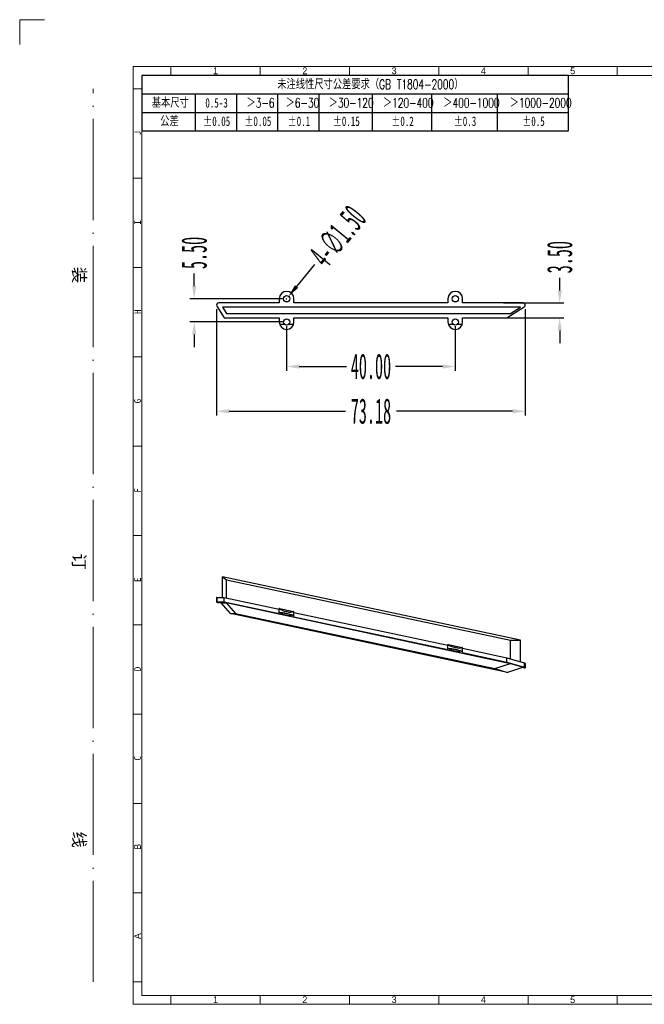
# Model space of a CAD drawing. Header units: millimetres. Extents: x 4092 to 4442, y 2278 to 2526.
# Tile 1 of 2: x 4092 to 4240, y 2292 to 2526. Entities that reach past the tile are written whole.
import ezdxf

# ---------------------------------------------------------------- set-up
doc = ezdxf.new("R2010")
doc.units = ezdxf.units.MM
for name, pattern in [('ACAD_ISO04W100', [30, 24, -3, 0, -3]), ('CENTERLINE', [30, 12, -1.5, 3, -1.5, 12]), ('SLD-实线', [0])]:
    doc.linetypes.add(name, pattern=pattern)
doc.layers.add('框', color=1, linetype='CENTERLINE', lineweight=5)
doc.layers.add('蓝色线', color=5, linetype='SLD-实线')
doc.styles.add('s', font='txt')
doc.styles.add('SLDTEXTSTYLE1', font='TXT', dxfattribs={"width": 0.469})
doc.styles.add('SLDTEXTSTYLE6', font='TXT', dxfattribs={"width": 0.7, "bigfont": 'bigfont'})
doc.styles.add('SLDTEXTSTYLE7', font='TXT', dxfattribs={"width": 0.7})
doc.styles.get("Standard").update_dxf_attribs({"font": 'arial.ttf'})
doc.dimstyles.new('副本 SLDDIMSTYLE1', dxfattribs={"dimtxt": 6, "dimasz": 3, "dimexe": 1, "dimexo": 1, "dimgap": 0.875, "dimtad": 0, "dimrnd": 1e-09, "dimzin": 4, "dimdsep": 46, "dimtxsty": 'SLDTEXTSTYLE1', "dimcen": 0.09, "dimclrd": 4, "dimclre": 4, "dimclrt": 6, "dimadec": 0, "dimazin": 0, "dimtfac": 1, "dimtofl": 0, "dimtmove": 0, "dimatfit": 3, "dimfxl": 0, "dimtolj": 1, "dimtzin": 12, "dimarcsym": 0})

# ---------------------------------------------------------------- blocks, each defined once
blk = doc.blocks.new('SW_TABLEANNOTATION_0')
at = {"layer": '蓝色线', "color": 0}
for p, q in [((0, 0), (0, -12.39)), ((95.59, 0), (0, 0)), ((95.59, -12.39), (95.59, 0)), ((0, -4.13), (95.59, -4.13)), ((11.95, -4.13), (11.95, -12.39)), ((21.18, -4.13), (21.18, -12.39)), ((30.4, -4.13), (30.4, -12.39)), ((39.63, -4.13), (39.63, -12.39)), ((51.58, -4.13), (51.58, -12.39)), ((64.89, -4.13), (64.89, -12.39)), ((79.56, -4.13), (79.56, -12.39)), ((0, -8.26), (95.59, -8.26)), ((0, -12.39), (95.59, -12.39))]:
    blk.add_line(p, q, dxfattribs=at)
at = {"layer": '蓝色线', "color": 0, "attachment_point": 1}
for s, insert, char_height, style in [('\\M+196A2\\M+1928D线\\M+190AB\\M+18EDA\\M+190A1\\M+18CF6\\M+18DB7\\M+19776\\M+18B81\\M+18169GB T1804-2000\\M+1816A', (30.32, -0.93), 2.11667, 'SLDTEXTSTYLE6'), ('\\M+18AEE\\M+1967B\\M+18EDA\\M+190A1', (2.2, -5.06), 2.1167, 'SLDTEXTSTYLE6'), ('0.5-3', (14.2, -5.06), 2.117, 'SLDTEXTSTYLE7'), ('\\M+181843-6', (23.43, -5.06), 2.1167, 'SLDTEXTSTYLE6'), ('\\M+181846-30', (32.18, -5.06), 2.1167, 'SLDTEXTSTYLE6'), ('\\M+1818430-120', (41.82, -5.06), 2.1167, 'SLDTEXTSTYLE6'), ('\\M+18184120-400', (53.98, -5.06), 2.1167, 'SLDTEXTSTYLE6'), ('\\M+18184400-1000', (67.5, -5.06), 2.1167, 'SLDTEXTSTYLE6'), ('\\M+181841000-2000', (82.38, -5.06), 2.1167, 'SLDTEXTSTYLE6'), ('\\M+18CF6\\M+18DB7', (4.09, -9.19), 2.1167, 'SLDTEXTSTYLE6'), ('\\M+5A1C00.05', (13.73, -9.19), 2.1167, 'SLDTEXTSTYLE7'), ('\\M+5A1C00.05', (22.95, -9.19), 2.1167, 'SLDTEXTSTYLE7'), ('\\M+5A1C00.1', (32.65, -9.19), 2.1167, 'SLDTEXTSTYLE7'), ('\\M+5A1C00.15', (42.77, -9.19), 2.1167, 'SLDTEXTSTYLE7'), ('\\M+5A1C00.2', (55.87, -9.19), 2.1167, 'SLDTEXTSTYLE7'), ('\\M+5A1C00.3', (69.86, -9.19), 2.1167, 'SLDTEXTSTYLE7'), ('\\M+5A1C00.5', (85.21, -9.19), 2.1167, 'SLDTEXTSTYLE7')]:
    blk.add_mtext(s, dxfattribs=dict(at, insert=insert, char_height=char_height, style=style))
blk = doc.blocks.new('*D148')
at = {"color": 4, "lineweight": -2}
for p, q in [((4138.61, 2456.98), (4138.61, 2431.82)), ((4211.8, 2456.98), (4211.8, 2431.82)), ((4141.61, 2432.82), (4169.17, 2432.82)), ((4208.8, 2432.82), (4181.24, 2432.82))]:
    blk.add_line(p, q, dxfattribs=at)
at = {"color": 4}
for points in [[(4141.61, 2433.32), (4141.61, 2432.32), (4138.61, 2432.82)], [(4208.8, 2433.32), (4208.8, 2432.32), (4211.8, 2432.82)]]:
    blk.add_solid(points, dxfattribs=at)
at = {"layer": 'Defpoints', "color": 0}
for p in [(4138.61, 2457.98), (4211.8, 2457.98), (4211.8, 2432.82)]:
    blk.add_point(p, dxfattribs=at)
at = {"color": 6, "insert": (4175.21, 2432.82), "char_height": 6, "attachment_point": 5, "style": 'SLDTEXTSTYLE1'}
blk.add_mtext('\\A1;73.18', dxfattribs=at)
blk = doc.blocks.new('*D149')
at = {"color": 4, "lineweight": -2}
for p, q in [((4219.97, 2461.48), (4219.97, 2464.48)), ((4206.68, 2458.48), (4220.97, 2458.48)), ((4205.94, 2454.98), (4220.97, 2454.98)), ((4219.97, 2451.98), (4219.97, 2448.98))]:
    blk.add_line(p, q, dxfattribs=at)
at = {"color": 4}
for points in [[(4219.47, 2461.48), (4220.47, 2461.48), (4219.97, 2458.48)], [(4219.47, 2451.98), (4220.47, 2451.98), (4219.97, 2454.98)]]:
    blk.add_solid(points, dxfattribs=at)
at = {"layer": 'Defpoints', "color": 0}
for p in [(4205.68, 2458.48), (4219.97, 2458.48), (4204.94, 2454.98)]:
    blk.add_point(p, dxfattribs=at)
at = {"color": 6, "insert": (4219.97, 2469.34), "char_height": 6, "attachment_point": 5, "rotation": 90, "style": 'SLDTEXTSTYLE1'}
blk.add_mtext('\\A1;3.50', dxfattribs=at)
blk = doc.blocks.new('*D150')
at = {"color": 4, "lineweight": -2}
for p, q in [((4155.21, 2452.98), (4155.21, 2442.42)), ((4195.21, 2452.98), (4195.21, 2442.42)), ((4158.21, 2443.42), (4169.41, 2443.42)), ((4192.21, 2443.42), (4181.01, 2443.42))]:
    blk.add_line(p, q, dxfattribs=at)
at = {"color": 4}
for points in [[(4158.21, 2443.92), (4158.21, 2442.92), (4155.21, 2443.42)], [(4192.21, 2443.92), (4192.21, 2442.92), (4195.21, 2443.42)]]:
    blk.add_solid(points, dxfattribs=at)
at = {"layer": 'Defpoints', "color": 0}
for p in [(4155.21, 2453.98), (4195.21, 2453.98), (4195.21, 2443.42)]:
    blk.add_point(p, dxfattribs=at)
at = {"color": 6, "insert": (4175.21, 2443.42), "char_height": 6, "attachment_point": 5, "style": 'SLDTEXTSTYLE1'}
blk.add_mtext('\\A1;40.00', dxfattribs=at)
blk = doc.blocks.new('*D151')
at = {"color": 4, "lineweight": -2}
for p, q in [((4133.3, 2462.48), (4133.3, 2465.48)), ((4154.21, 2459.48), (4132.3, 2459.48)), ((4154.21, 2453.98), (4132.3, 2453.98)), ((4133.3, 2450.98), (4133.3, 2447.98))]:
    blk.add_line(p, q, dxfattribs=at)
at = {"color": 4}
for points in [[(4132.8, 2462.48), (4133.8, 2462.48), (4133.3, 2459.48)], [(4132.8, 2450.98), (4133.8, 2450.98), (4133.3, 2453.98)]]:
    blk.add_solid(points, dxfattribs=at)
at = {"layer": 'Defpoints', "color": 0}
for p in [(4133.3, 2459.48), (4155.21, 2459.48), (4155.21, 2453.98)]:
    blk.add_point(p, dxfattribs=at)
at = {"color": 6, "insert": (4133.3, 2470.34), "char_height": 6, "attachment_point": 5, "rotation": 90, "style": 'SLDTEXTSTYLE1'}
blk.add_mtext('\\A1;5.50', dxfattribs=at)
blk = doc.blocks.new('*D152')
at = {"color": 4, "lineweight": -2}
for p, q in [((4161.84, 2467.61), (4157.58, 2462.39)), ((4155.12, 2459.48), (4155.3, 2459.48)), ((4155.21, 2459.39), (4155.21, 2459.57))]:
    blk.add_line(p, q, dxfattribs=at)
at = {"color": 4}
blk.add_solid([(4157.19, 2462.7), (4157.96, 2462.07), (4155.68, 2460.06)], dxfattribs=at)
at = {"layer": 'Defpoints', "color": 0}
for p in [(4155.68, 2460.06), (4154.73, 2458.9)]:
    blk.add_point(p, dxfattribs=at)
at = {"color": 6, "insert": (4167.29, 2474.29), "char_height": 6, "attachment_point": 5, "rotation": 50.7857, "style": 'SLDTEXTSTYLE1'}
blk.add_mtext('\\A1;4-∅1.50', dxfattribs=at)

msp = doc.modelspace()

# ---------------------------------------------------------------- linework, layer by layer
at = {"color": 7, "linetype": 'Continuous'}
for p, q in [((4138.69, 2457.716), (4140.395, 2454.98)), ((4153.456, 2458.48), (4139.114, 2458.48)), ((4153.456, 2459.48), (4153.456, 2458.48)), ((4156.956, 2458.48), (4156.956, 2459.48)), ((4193.456, 2458.48), (4156.956, 2458.48)), ((4193.456, 2459.48), (4193.456, 2458.48)), ((4196.956, 2458.48), (4196.956, 2459.48)), ((4211.297, 2458.48), (4196.956, 2458.48)), ((4207.429, 2454.98), (4211.562, 2457.556)), ((4140.015, 2457.48), (4140.95, 2455.98)), ((4210.684, 2457.48), (4140.015, 2457.48)), ((4140.95, 2455.98), (4208.277, 2455.98)), ((4208.277, 2455.98), (4210.684, 2457.48)), ((4140.395, 2454.98), (4153.456, 2454.98)), ((4153.456, 2454.98), (4153.456, 2453.98)), ((4153.543, 2453.435), (4154.69, 2453.435)), ((4155.721, 2453.435), (4156.869, 2453.435)), ((4156.956, 2453.98), (4156.956, 2454.98)), ((4156.956, 2454.98), (4193.456, 2454.98)), ((4193.456, 2454.98), (4193.456, 2453.98)), ((4193.543, 2453.435), (4194.69, 2453.435)), ((4195.721, 2453.435), (4196.869, 2453.435)), ((4196.956, 2454.98), (4207.429, 2454.98)), ((4196.956, 2453.98), (4196.956, 2454.98)), ((4140.015, 2388.687), (4140.015, 2393.591)), ((4140.015, 2393.591), (4140.95, 2392.878)), ((4210.684, 2378.526), (4140.015, 2393.591)), ((4140.95, 2388.568), (4140.95, 2392.878)), ((4140.95, 2392.878), (4208.277, 2378.526)), ((4138.614, 2388.668), (4138.614, 2387.656)), ((4138.69, 2388.687), (4138.69, 2387.656)), ((4138.69, 2388.687), (4140.395, 2388.687)), ((4138.69, 2387.656), (4140.395, 2387.656)), ((4140.395, 2387.656), (4140.395, 2388.687)), ((4140.395, 2388.687), (4153.456, 2385.902)), ((4140.395, 2387.656), (4153.456, 2384.871)), ((4139.705, 2387.338), (4139.114, 2387.464)), ((4139.655, 2387.393), (4139.655, 2387.455)), ((4139.655, 2387.455), (4140.839, 2387.455)), ((4141.94, 2384.905), (4139.655, 2387.393)), ((4139.655, 2387.393), (4140.839, 2387.393)), ((4140.839, 2387.393), (4140.839, 2387.455)), ((4140.839, 2387.455), (4208.335, 2373.067)), ((4140.839, 2387.393), (4143.125, 2384.905)), ((4153.456, 2384.871), (4153.456, 2386.035)), ((4153.543, 2386.089), (4154.69, 2385.845)), ((4155.721, 2385.625), (4156.869, 2385.38)), ((4156.956, 2384.125), (4156.956, 2385.289)), ((4207.602, 2370.908), (4141.94, 2384.905)), ((4141.94, 2384.905), (4143.125, 2384.905)), ((4143.125, 2384.905), (4204.553, 2371.811)), ((4156.01, 2384.58), (4156.163, 2384.348)), ((4156.956, 2385.156), (4193.456, 2377.376)), ((4156.956, 2384.125), (4193.456, 2376.345)), ((4208.277, 2378.526), (4210.684, 2378.526)), ((4208.277, 2374.146), (4208.277, 2378.526)), ((4210.684, 2373.434), (4210.684, 2378.526)), ((4193.456, 2376.345), (4193.456, 2377.509)), ((4193.543, 2377.563), (4194.69, 2377.318)), ((4195.721, 2377.098), (4196.869, 2376.854)), ((4196.01, 2376.054), (4196.163, 2375.821)), ((4196.956, 2375.599), (4196.956, 2376.763)), ((4196.956, 2376.63), (4207.429, 2374.397)), ((4196.956, 2375.599), (4207.429, 2373.366)), ((4207.429, 2374.397), (4211.562, 2373.174)), ((4207.429, 2373.366), (4207.429, 2374.397)), ((4204.553, 2371.811), (4208.335, 2373.067)), ((4204.553, 2371.811), (4207.602, 2370.908)), ((4207.429, 2373.366), (4211.562, 2372.143)), ((4211.383, 2372.165), (4207.602, 2370.908)), ((4208.335, 2373.067), (4211.383, 2372.165)), ((4211.297, 2372.077), (4211.188, 2372.1)), ((4211.562, 2373.174), (4211.562, 2372.143)), ((4211.797, 2373.067), (4211.797, 2372.036))]:
    msp.add_line(p, q, dxfattribs=at)
for centre in [(4155.206, 2459.48), (4195.206, 2459.48), (4155.206, 2453.98), (4195.206, 2453.98)]:
    msp.add_circle(centre, 0.75, dxfattribs=at)
for centre, radius, start, end in [((4155.206, 2459.48), 1.75, 0, 180), ((4195.206, 2459.48), 1.75, 0, 180), ((4139.114, 2457.98), 0.5, 90, 211.93258), ((4211.297, 2457.98), 0.5, 301.93258, 90), ((4155.206, 2453.98), 1.75, 180, 0), ((4195.206, 2453.98), 1.75, 180, 0)]:
    msp.add_arc(centre, radius, start, end, dxfattribs=at)
for centre, major_axis, ratio, start_param, end_param in [((4139.114, 2387.53), (0.5, -0.108), 0.1269837, 2.6117902, 4.7399152), ((4139.114, 2388.561), (0.5, -0.108), 0.1269837, 2.6117902, 3.1691194), ((4155.206, 2385.662), (1.749, -0.379), 0.1269837, 2.8525209, 3.1691189), ((4155.206, 2385.921), (1.745, -0.418), 0.3253953, -2.7471025, -0.2387058), ((4155.206, 2385.921), (0.748, -0.179), 0.3253953, -2.2505594, -0.7352488), ((4155.206, 2385.662), (1.749, -0.379), 0.1269837, 0.0275262, 0.3441242), ((4155.206, 2384.631), (1.749, -0.379), 0.1269837, 0.0275262, 3.1691189), ((4195.206, 2377.136), (1.749, -0.379), 0.1269837, 2.8525209, 3.1691189), ((4195.206, 2376.105), (1.749, -0.379), 0.1269837, 0.0275262, 3.1691189), ((4195.206, 2377.394), (1.745, -0.418), 0.3253953, -2.7471025, -0.2387058), ((4195.206, 2377.394), (0.748, -0.179), 0.3253953, -2.2505594, -0.7352488), ((4195.206, 2377.136), (1.749, -0.379), 0.1269837, 0.0275262, 0.3441242), ((4211.297, 2372.143), (0.5, -0.108), 0.1269837, 4.7399152, 7.3241792), ((4211.297, 2373.174), (0.5, -0.108), 0.1269837, 0.0275254, 1.0409939)]:
    msp.add_ellipse(centre, major_axis=major_axis, ratio=ratio, start_param=start_param, end_param=end_param, dxfattribs=at)
for points, knots in [([(4153.863, 2384.947), (4153.859, 2384.944), (4153.852, 2384.936), (4153.852, 2384.92), (4153.863, 2384.903), (4153.891, 2384.877), (4153.95, 2384.842), (4154.045, 2384.797), (4154.172, 2384.748), (4154.326, 2384.696), (4154.503, 2384.643), (4154.699, 2384.59), (4154.905, 2384.539), (4155.184, 2384.477), (4155.514, 2384.414), (4155.863, 2384.365), (4156.074, 2384.347), (4156.163, 2384.348)], [0, 0, 0, 0, 0.006188, 0.0118936, 0.0192557, 0.029414, 0.0595062, 0.1029988, 0.1592231, 0.2267265, 0.3036052, 0.3875359, 0.4758298, 0.5655193, 0.7393509, 0.8900551, 1, 1, 1, 1]), ([(4154.042, 2384.976), (4154.003, 2384.976), (4153.951, 2384.975), (4153.891, 2384.962), (4153.87, 2384.953), (4153.863, 2384.947)], [0, 0, 0, 0, 0.6345336, 0.8496264, 1, 1, 1, 1]), ([(4155.796, 2384.652), (4155.64, 2384.699), (4155.317, 2384.784), (4154.842, 2384.884), (4154.413, 2384.951), (4154.151, 2384.976), (4154.042, 2384.976)], [0, 0, 0, 0, 0.2727359, 0.5596866, 0.8158228, 1, 1, 1, 1]), ([(4156.342, 2384.419), (4156.326, 2384.439), (4156.267, 2384.476), (4156.153, 2384.53), (4155.99, 2384.591), (4155.865, 2384.631), (4155.796, 2384.652)], [0, 0, 0, 0, 0.1291081, 0.3430661, 0.6373335, 1, 1, 1, 1]), ([(4156.163, 2384.348), (4156.195, 2384.348), (4156.25, 2384.35), (4156.313, 2384.359), (4156.352, 2384.38), (4156.353, 2384.405), (4156.346, 2384.414), (4156.342, 2384.419)], [0, 0, 0, 0, 0.4189142, 0.7003705, 0.8568339, 0.9189456, 1, 1, 1, 1]), ([(4193.863, 2376.421), (4193.859, 2376.418), (4193.852, 2376.41), (4193.852, 2376.393), (4193.863, 2376.377), (4193.891, 2376.35), (4193.95, 2376.315), (4194.045, 2376.27), (4194.172, 2376.222), (4194.326, 2376.17), (4194.503, 2376.116), (4194.699, 2376.063), (4194.905, 2376.012), (4195.184, 2375.95), (4195.514, 2375.887), (4195.863, 2375.838), (4196.074, 2375.821), (4196.163, 2375.821)], [0, 0, 0, 0, 0.006188, 0.0118936, 0.0192557, 0.029414, 0.0595062, 0.1029988, 0.1592231, 0.2267265, 0.3036052, 0.3875359, 0.4758298, 0.5655193, 0.7393509, 0.8900551, 1, 1, 1, 1]), ([(4194.042, 2376.449), (4194.003, 2376.449), (4193.951, 2376.448), (4193.891, 2376.436), (4193.87, 2376.426), (4193.863, 2376.421)], [0, 0, 0, 0, 0.6345336, 0.8496264, 1, 1, 1, 1]), ([(4195.796, 2376.126), (4195.64, 2376.172), (4195.317, 2376.257), (4194.842, 2376.358), (4194.413, 2376.424), (4194.151, 2376.45), (4194.042, 2376.449)], [0, 0, 0, 0, 0.2727359, 0.5596866, 0.8158228, 1, 1, 1, 1]), ([(4196.342, 2375.892), (4196.326, 2375.912), (4196.267, 2375.95), (4196.153, 2376.004), (4195.99, 2376.065), (4195.865, 2376.105), (4195.796, 2376.126)], [0, 0, 0, 0, 0.1291081, 0.3430661, 0.6373335, 1, 1, 1, 1]), ([(4196.163, 2375.821), (4196.195, 2375.821), (4196.25, 2375.823), (4196.313, 2375.832), (4196.352, 2375.853), (4196.353, 2375.878), (4196.346, 2375.887), (4196.342, 2375.892)], [0, 0, 0, 0, 0.4189142, 0.7003705, 0.8568339, 0.9189456, 1, 1, 1, 1])]:
    msp.add_open_spline(points, degree=3, knots=knots, dxfattribs=at)
at = {"layer": '框', "color": 1, "linetype": 'Continuous', "lineweight": 15}
for p, q in [((4127.783, 2512.403), (4127.783, 2514.519)), ((4148.952, 2512.403), (4148.952, 2514.519)), ((4170.121, 2512.403), (4170.121, 2514.519)), ((4191.29, 2512.403), (4191.29, 2514.519)), ((4212.458, 2512.403), (4212.458, 2514.519)), ((4233.627, 2512.403), (4233.627, 2514.519)), ((4120.903, 2509.227), (4118.787, 2509.227)), ((4120.903, 2488.058), (4118.787, 2488.058)), ((4120.903, 2466.89), (4118.787, 2466.89)), ((4120.903, 2445.721), (4118.787, 2445.721)), ((4120.903, 2424.552), (4118.787, 2424.552)), ((4120.903, 2403.383), (4118.787, 2403.383)), ((4120.903, 2382.215), (4118.787, 2382.215)), ((4120.903, 2361.046), (4118.787, 2361.046)), ((4120.903, 2339.877), (4118.787, 2339.877)), ((4120.903, 2318.708), (4118.787, 2318.708)), ((4120.903, 2297.54), (4118.787, 2297.54)), ((4127.783, 2292.248), (4127.783, 2294.364)), ((4148.952, 2292.248), (4148.952, 2294.364)), ((4170.121, 2292.248), (4170.121, 2294.364)), ((4191.29, 2292.248), (4191.29, 2294.364)), ((4212.458, 2292.248), (4212.458, 2294.364)), ((4233.627, 2292.248), (4233.627, 2294.364))]:
    msp.add_line(p, q, dxfattribs=at)
at = {"layer": '框', "color": 1, "linetype": 'ACAD_ISO04W100', "lineweight": 15}
msp.add_line((4109.366, 2297.54), (4109.366, 2509.227), dxfattribs=at)
at = {"layer": '框', "color": 1, "linetype": 'Continuous', "lineweight": 15}
msp.add_lwpolyline([(4097.801, 2525.631), (4091.913, 2525.631), (4091.913, 2519.743)], dxfattribs=at)
for points in [[(4118.787, 2292.248), (4433.142, 2292.248), (4433.142, 2514.519), (4118.787, 2514.519)], [(4120.903, 2294.364), (4431.026, 2294.364), (4431.026, 2512.403), (4120.903, 2512.403)]]:
    msp.add_lwpolyline(points, close=True, dxfattribs=at)

# ---------------------------------------------------------------- block references
at = {"layer": '蓝色线', "xscale": 1.058437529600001, "yscale": 1.058437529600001, "zscale": 1.058437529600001}
msp.add_blockref('SW_TABLEANNOTATION_0', (4120.903, 2512.403), dxfattribs=at)

# ---------------------------------------------------------------- texts
at = {"layer": '框', "color": 1, "linetype": 'Continuous', "lineweight": 15, "char_height": 1.58766, "attachment_point": 1}
for s, insert, width in [('{\\fﾷￂￋￎ_GB2312|b0|i0|c134|p49;1}', (4137.778, 2514.303), 0.81952), ('{\\fﾷￂￋￎ_GB2312|b0|i0|c134|p49;2}', (4158.946, 2514.303), 0.81955), ('{\\fﾷￂￋￎ_GB2312|b0|i0|c134|p49;3}', (4180.115, 2514.303), 0.81955), ('{\\fﾷￂￋￎ_GB2312|b0|i0|c134|p49;4}', (4201.284, 2514.303), 0.81955), ('{\\fﾷￂￋￎ_GB2312|b0|i0|c134|p49;5}', (4222.453, 2514.303), 0.81955), ('{\\fﾷￂￋￎ_GB2312|b0|i0|c134|p49;2}', (4158.946, 2294.148), 0.81955), ('{\\fﾷￂￋￎ_GB2312|b0|i0|c134|p49;3}', (4180.115, 2294.148), 0.81955), ('{\\fﾷￂￋￎ_GB2312|b0|i0|c134|p49;1}', (4137.778, 2294.148), 0.81952), ('{\\fﾷￂￋￎ_GB2312|b0|i0|c134|p49;4}', (4201.284, 2294.148), 0.81955), ('{\\fﾷￂￋￎ_GB2312|b0|i0|c134|p49;5}', (4222.453, 2294.148), 0.81955)]:
    msp.add_mtext(s, dxfattribs=dict(at, insert=insert, width=width))
at = {"layer": '框', "color": 1, "linetype": 'Continuous', "lineweight": 15, "char_height": 1.588, "width": 2.11688, "attachment_point": 1, "rotation": 90, "style": 's'}
for s, insert in [('J', (4119.061, 2498.201)), ('I', (4119.061, 2477.032)), ('H', (4119.061, 2455.863)), ('G', (4119.061, 2434.694)), ('F', (4119.061, 2413.526)), ('E', (4119.061, 2392.357)), ('D', (4119.061, 2371.188)), ('C', (4119.061, 2350.019))]:
    msp.add_mtext(s, dxfattribs=dict(at, insert=insert))
at = {"layer": '框', "color": 1, "linetype": 'ACAD_ISO04W100', "lineweight": 15, "insert": (4105.851, 2398.205), "char_height": 2.94396, "width": 155.78179, "attachment_point": 5, "rotation": 270, "style": 's'}
msp.add_mtext('装                                订                               线', dxfattribs=at)
at = {"layer": '框', "color": 1, "linetype": 'Continuous', "lineweight": 15, "char_height": 1.58766, "width": 2.11688, "attachment_point": 1, "rotation": 90}
for s, insert in [('{\\f\uffbfﾬￌﾣﾤ_GB2312|b0|i0|c134|p49;B}', (4119.061, 2328.851)), ('{\\f\uffbfﾬￌﾣﾤ_GB2312|b0|i0|c134|p49;A}', (4119.061, 2307.682))]:
    msp.add_mtext(s, dxfattribs=dict(at, insert=insert))

# ---------------------------------------------------------------- dimensions: what is measured, and where the dimension line sits
dim = msp.add_diameter_dim_2p(p1=(4154.732, 2458.899), p2=(4155.68, 2460.061), text='4-<>', dimstyle='副本 SLDDIMSTYLE1')
dim.commit()
dim.dimension.update_dxf_attribs({"geometry": '*D152', "text_midpoint": (4167.287, 2474.285), "dimtype": 163})
for base, p1, p2, picture, middle in [((4133.298, 2459.48), (4155.206, 2453.98), (4155.206, 2459.48), '*D151', (4133.298, 2470.342)), ((4219.973, 2458.48), (4204.938, 2454.98), (4205.681, 2458.48), '*D149', (4219.973, 2469.342))]:
    dim = msp.add_linear_dim(base=base, p1=p1, p2=p2, angle=90, dimstyle='副本 SLDDIMSTYLE1')
    dim.commit()
    dim.dimension.update_dxf_attribs({"geometry": picture, "text_midpoint": middle})
for base, p1, p2, picture, middle in [((4211.797, 2432.821), (4138.614, 2457.98), (4211.797, 2457.98), '*D148', (4175.206, 2432.821)), ((4195.206, 2443.416), (4155.206, 2453.98), (4195.206, 2453.98), '*D150', (4175.206, 2443.416))]:
    dim = msp.add_linear_dim(base=base, p1=p1, p2=p2, dimstyle='副本 SLDDIMSTYLE1')
    dim.commit()
    dim.dimension.update_dxf_attribs({"geometry": picture, "text_midpoint": middle})

doc.saveas('drawing.dxf')
